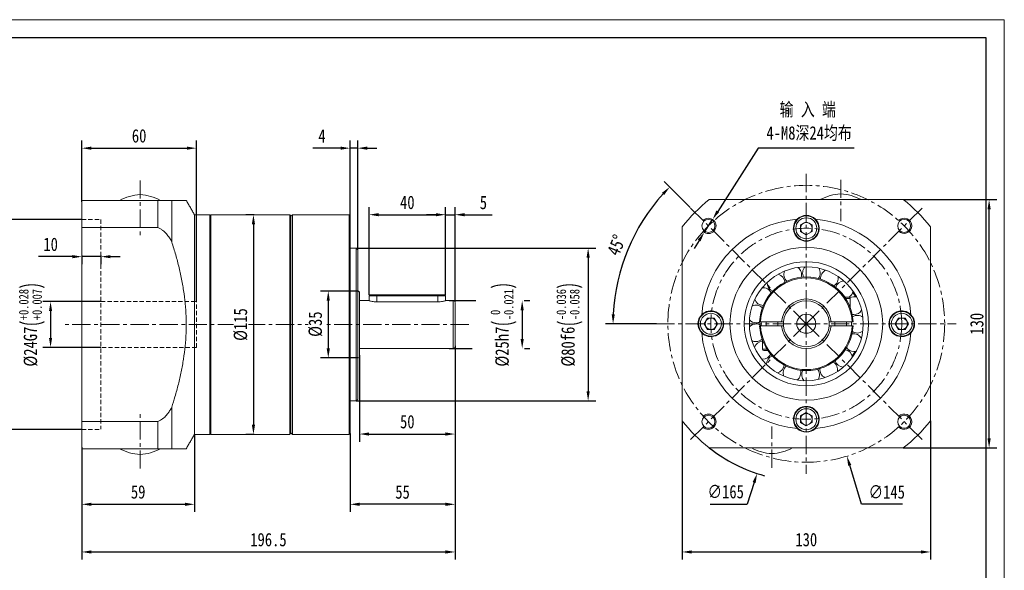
# Model space of a CAD drawing. Header units: millimetres. Extents: x -135 to 656, y -127 to 433.
# Tile 3 of 3: x 140 to 656, y 145 to 433. Entities that reach past the tile are written whole.
import ezdxf

# ---------------------------------------------------------------- set-up
doc = ezdxf.new("R2010")
doc.units = ezdxf.units.MM
doc.header["$LTSCALE"] = 1.5
doc.header["$PDSIZE"] = -1
doc.linetypes.add('CENTER', pattern=[10.16, 6.35, -1.27, 1.27, -1.27])
doc.linetypes.add('DASHED', pattern=[0.75, 0.5, -0.25])
doc.layers.get('0').update_dxf_attribs({"lineweight": 18})
doc.layers.get('Defpoints').update_dxf_attribs({"lineweight": 18})
for name, color, linetype, lineweight in [('1轮廓实线层', 7, 'Continuous', 18), ('3中心线层', 1, 'CENTER', 18), ('4虚线层', 6, 'DASHED', 18), ('7标注层', 4, 'Continuous', 18), ('图框_外框线', 7, 'Continuous', 18)]:
    doc.layers.add(name, color=color, linetype=linetype, lineweight=lineweight)
doc.styles.add('PC_TEXTSTYLE', font='txt', dxfattribs={"width": 0.8})
doc.styles.add('TH_GBDIM', font='txt', dxfattribs={"width": 0.8})
doc.dimstyles.new('TH_GBDIM', dxfattribs={"dimscale": 2, "dimtxt": 3.5, "dimasz": 2.5, "dimexe": 2, "dimexo": 0, "dimgap": 1.5, "dimtad": 1, "dimdec": 1, "dimdsep": 46, "dimtxsty": 'TH_GBDIM', "dimcen": 2.5, "dimdle": 5, "dimclrd": 4, "dimclre": 4, "dimclrt": 3, "dimadec": 0, "dimazin": 2, "dimtfac": 0.714286, "dimtdec": 1, "dimtmove": 0, "dimatfit": 3, "dimfxl": 1, "dimtolj": 1, "dimarcsym": 0})

# ---------------------------------------------------------------- blocks, each defined once
blk = doc.blocks.new('*D6')
at = {"layer": '7标注层', "color": 4, "lineweight": -2}
for p, q in [((173.04, 208.65), (173.04, 150.17)), ((368.54, 208.65), (368.54, 150.17)), ((178.04, 154.17), (363.54, 154.17))]:
    blk.add_line(p, q, dxfattribs=at)
at = {"layer": '7标注层', "color": 4}
for points in [[(178.04, 155.01), (178.04, 153.34), (173.04, 154.17)], [(363.54, 153.34), (363.54, 155.01), (368.54, 154.17)]]:
    blk.add_solid(points, dxfattribs=at)
at = {"layer": 'Defpoints', "color": 0}
for p in [(173.04, 208.65), (368.54, 208.65), (368.54, 154.17)]:
    blk.add_point(p, dxfattribs=at)
at = {"layer": '7标注层', "color": 3, "insert": (270.79, 160.6), "char_height": 7, "attachment_point": 5, "style": 'TH_GBDIM'}
blk.add_mtext('\\A1;{196.5}{}{}{}', dxfattribs=at)
blk = doc.blocks.new('*D7')
at = {"layer": '7标注层', "color": 4, "lineweight": -2}
for p, q in [((232.04, 215.76), (232.04, 175.13)), ((173.04, 209.06), (173.04, 175.13)), ((178.04, 179.13), (227.04, 179.13))]:
    blk.add_line(p, q, dxfattribs=at)
at = {"layer": '7标注层', "color": 4}
for points in [[(178.04, 179.97), (178.04, 178.3), (173.04, 179.13)], [(227.04, 178.3), (227.04, 179.97), (232.04, 179.13)]]:
    blk.add_solid(points, dxfattribs=at)
at = {"layer": 'Defpoints', "color": 0}
for p in [(232.04, 215.76), (173.04, 209.06), (232.04, 179.13)]:
    blk.add_point(p, dxfattribs=at)
at = {"layer": '7标注层', "color": 3, "insert": (202.54, 185.56), "char_height": 7, "attachment_point": 5, "style": 'TH_GBDIM'}
blk.add_mtext('\\A1;{59}{}{}', dxfattribs=at)
blk = doc.blocks.new('*D8')
at = {"layer": '7标注层', "color": 4, "lineweight": -2}
for p, q in [((173.04, 337.46), (173.04, 369.6)), ((233.04, 285.26), (233.04, 369.6)), ((178.04, 365.6), (228.04, 365.6))]:
    blk.add_line(p, q, dxfattribs=at)
at = {"layer": '7标注层', "color": 4}
for points in [[(178.04, 366.44), (178.04, 364.77), (173.04, 365.6)], [(228.04, 364.77), (228.04, 366.44), (233.04, 365.6)]]:
    blk.add_solid(points, dxfattribs=at)
at = {"layer": 'Defpoints', "color": 0}
for p in [(233.04, 365.6), (173.04, 337.46), (233.04, 285.26)]:
    blk.add_point(p, dxfattribs=at)
at = {"layer": '7标注层', "color": 3, "insert": (203.04, 372.02), "char_height": 7, "attachment_point": 5, "style": 'TH_GBDIM'}
blk.add_mtext('\\A1;{60}{}{}{}', dxfattribs=at)
blk = doc.blocks.new('*D9')
at = {"layer": '7标注层', "color": 4, "lineweight": -2}
for p, q in [((168.04, 308.8), (150.35, 308.8)), ((173.04, 309.45), (173.04, 304.8)), ((183.04, 308.8), (173.04, 308.8)), ((183.04, 309.45), (183.04, 304.8)), ((188.04, 308.8), (193.04, 308.8))]:
    blk.add_line(p, q, dxfattribs=at)
at = {"layer": '7标注层', "color": 4}
for points in [[(168.04, 307.96), (168.04, 309.63), (173.04, 308.8)], [(188.04, 309.63), (188.04, 307.96), (183.04, 308.8)]]:
    blk.add_solid(points, dxfattribs=at)
at = {"layer": 'Defpoints', "color": 0}
for p in [(173.04, 309.45), (173.04, 308.8), (183.04, 309.45)]:
    blk.add_point(p, dxfattribs=at)
at = {"layer": '7标注层', "color": 3, "insert": (156.69, 315.22), "char_height": 7, "attachment_point": 5, "style": 'TH_GBDIM'}
blk.add_mtext('\\A1;{10}{}{}', dxfattribs=at)
blk = doc.blocks.new('*D10')
at = {"layer": '7标注层', "color": 4, "lineweight": -2}
for p, q in [((173.04, 328.26), (115.35, 328.26)), ((119.35, 323.26), (119.35, 223.26)), ((173.04, 218.26), (115.35, 218.26))]:
    blk.add_line(p, q, dxfattribs=at)
at = {"layer": '7标注层', "color": 4}
for points in [[(120.19, 323.26), (118.52, 323.26), (119.35, 328.26)], [(118.52, 223.26), (120.19, 223.26), (119.35, 218.26)]]:
    blk.add_solid(points, dxfattribs=at)
at = {"layer": 'Defpoints', "color": 0}
for p in [(173.04, 328.26), (119.35, 218.26), (173.04, 218.26)]:
    blk.add_point(p, dxfattribs=at)
at = {"layer": '7标注层', "color": 3, "insert": (109.62, 273.26), "char_height": 7, "attachment_point": 5, "rotation": 90, "style": 'TH_GBDIM'}
blk.add_mtext('\\A1;{%%c110}{}{F6\\H0.7143x;{\\H2x;\\W0.5;(}\\S+0.058^ +0.036;{\\H2x;\\W0.5;)}}', dxfattribs=at)
blk = doc.blocks.new('*D11')
at = {"layer": '7标注层', "color": 4, "lineweight": -2}
for p, q in [((318.54, 257.15), (318.54, 211.92)), ((368.54, 256.08), (368.54, 211.92)), ((323.54, 215.92), (363.54, 215.92))]:
    blk.add_line(p, q, dxfattribs=at)
at = {"layer": '7标注层', "color": 4}
for points in [[(323.54, 216.76), (323.54, 215.09), (318.54, 215.92)], [(363.54, 215.09), (363.54, 216.76), (368.54, 215.92)]]:
    blk.add_solid(points, dxfattribs=at)
at = {"layer": 'Defpoints', "color": 0}
for p in [(318.54, 257.15), (368.54, 256.08), (368.54, 215.92)]:
    blk.add_point(p, dxfattribs=at)
at = {"layer": '7标注层', "color": 3, "insert": (343.54, 222.34), "char_height": 7, "attachment_point": 5, "style": 'TH_GBDIM'}
blk.add_mtext('\\A1;50', dxfattribs=at)
blk = doc.blocks.new('*D12')
at = {"layer": '7标注层', "color": 4, "lineweight": -2}
for p, q in [((368.54, 262.15), (368.54, 175.13)), ((313.54, 216.26), (313.54, 175.13)), ((363.54, 179.13), (318.54, 179.13))]:
    blk.add_line(p, q, dxfattribs=at)
at = {"layer": '7标注层', "color": 4}
for points in [[(318.54, 179.97), (318.54, 178.3), (313.54, 179.13)], [(363.54, 178.3), (363.54, 179.97), (368.54, 179.13)]]:
    blk.add_solid(points, dxfattribs=at)
at = {"layer": 'Defpoints', "color": 0}
for p in [(368.54, 262.15), (313.54, 216.26), (313.54, 179.13)]:
    blk.add_point(p, dxfattribs=at)
at = {"layer": '7标注层', "color": 3, "insert": (341.04, 185.52), "char_height": 7, "attachment_point": 5, "style": 'TH_GBDIM'}
blk.add_mtext('\\A1;55', dxfattribs=at)
blk = doc.blocks.new('*D13')
at = {"layer": '7标注层', "color": 4, "lineweight": -2}
for p, q in [((313.54, 330.26), (313.54, 369.6)), ((317.54, 312.46), (317.54, 369.6)), ((308.54, 365.6), (294.1, 365.6)), ((317.54, 365.6), (313.54, 365.6)), ((322.54, 365.6), (327.54, 365.6))]:
    blk.add_line(p, q, dxfattribs=at)
at = {"layer": '7标注层', "color": 4}
for points in [[(308.54, 364.77), (308.54, 366.44), (313.54, 365.6)], [(322.54, 366.44), (322.54, 364.77), (317.54, 365.6)]]:
    blk.add_solid(points, dxfattribs=at)
at = {"layer": 'Defpoints', "color": 0}
for p in [(313.54, 365.6), (313.54, 330.26), (317.54, 312.46)]:
    blk.add_point(p, dxfattribs=at)
at = {"layer": '7标注层', "color": 3, "insert": (298.82, 371.98), "char_height": 7, "attachment_point": 5, "style": 'TH_GBDIM'}
blk.add_mtext('\\A1;4', dxfattribs=at)
blk = doc.blocks.new('*D14')
at = {"layer": '7标注层', "color": 4, "lineweight": -2}
for p, q in [((323.54, 288.75), (323.54, 334.76)), ((328.54, 330.76), (358.54, 330.76)), ((363.54, 288.75), (363.54, 334.76))]:
    blk.add_line(p, q, dxfattribs=at)
at = {"layer": '7标注层', "color": 4}
for points in [[(328.54, 331.59), (328.54, 329.93), (323.54, 330.76)], [(358.54, 329.93), (358.54, 331.59), (363.54, 330.76)]]:
    blk.add_solid(points, dxfattribs=at)
at = {"layer": 'Defpoints', "color": 0}
for p in [(363.54, 330.76), (323.54, 288.75), (363.54, 288.75)]:
    blk.add_point(p, dxfattribs=at)
at = {"layer": '7标注层', "color": 3, "insert": (343.54, 337.18), "char_height": 7, "attachment_point": 5, "style": 'TH_GBDIM'}
blk.add_mtext('\\A1;40', dxfattribs=at)
blk = doc.blocks.new('*D15')
at = {"layer": '7标注层', "color": 4, "lineweight": -2}
for p, q in [((358.54, 330.76), (353.54, 330.76)), ((363.54, 288.75), (363.54, 334.76)), ((363.54, 330.76), (368.54, 330.76)), ((368.54, 285.15), (368.54, 334.76)), ((373.54, 330.76), (387.92, 330.76))]:
    blk.add_line(p, q, dxfattribs=at)
at = {"layer": '7标注层', "color": 4}
for points in [[(358.54, 329.93), (358.54, 331.59), (363.54, 330.76)], [(373.54, 331.59), (373.54, 329.93), (368.54, 330.76)]]:
    blk.add_solid(points, dxfattribs=at)
at = {"layer": 'Defpoints', "color": 0}
for p in [(368.54, 330.76), (363.54, 288.75), (368.54, 285.15)]:
    blk.add_point(p, dxfattribs=at)
at = {"layer": '7标注层', "color": 3, "insert": (383.41, 337.14), "char_height": 7, "attachment_point": 5, "style": 'TH_GBDIM'}
blk.add_mtext('\\A1;5', dxfattribs=at)
blk = doc.blocks.new('*D16')
at = {"layer": '7标注层', "color": 4, "lineweight": -2}
for p, q in [((527.34, 365.6), (506.15, 332.5)), ((577.7, 365.6), (527.34, 365.6)), ((499.14, 321.55), (503.46, 328.29)), ((496.45, 317.34), (493.75, 313.13))]:
    blk.add_line(p, q, dxfattribs=at)
at = {"layer": '7标注层', "color": 4}
for points in [[(505.45, 332.95), (506.85, 332.05), (503.46, 328.29)], [(497.15, 316.89), (495.75, 317.79), (499.14, 321.55)]]:
    blk.add_solid(points, dxfattribs=at)
at = {"layer": 'Defpoints', "color": 0}
for p in [(503.46, 328.29), (499.14, 321.55)]:
    blk.add_point(p, dxfattribs=at)
at = {"layer": '7标注层', "color": 3, "insert": (554.02, 373.22), "char_height": 7, "attachment_point": 5, "style": 'TH_GBDIM'}
blk.add_mtext('\\A1;{4-M8深24均布}{}{}', dxfattribs=at)
blk = doc.blocks.new('*D17')
at = {"layer": '7标注层', "color": 4, "lineweight": -2}
for p, q in [((603.37, 338.65), (652.33, 338.65)), ((648.33, 213.65), (648.33, 333.65)), ((603.37, 208.65), (652.33, 208.65))]:
    blk.add_line(p, q, dxfattribs=at)
at = {"layer": '7标注层', "color": 4}
for points in [[(649.17, 333.65), (647.5, 333.65), (648.33, 338.65)], [(647.5, 213.65), (649.17, 213.65), (648.33, 208.65)]]:
    blk.add_solid(points, dxfattribs=at)
at = {"layer": 'Defpoints', "color": 0}
for p in [(603.37, 338.65), (648.33, 338.65), (603.37, 208.65)]:
    blk.add_point(p, dxfattribs=at)
at = {"layer": '7标注层', "color": 3, "insert": (641.91, 273.65), "char_height": 7, "attachment_point": 5, "rotation": 90, "style": 'TH_GBDIM'}
blk.add_mtext('\\A1;130', dxfattribs=at)
blk = doc.blocks.new('*D18')
at = {"layer": '7标注层', "color": 4, "lineweight": -2}
for p, q in [((552.56, 268.65), (552.56, 278.65)), ((547.56, 273.65), (557.56, 273.65)), ((525.23, 190.53), (521.52, 179.28)), ((502.13, 179.28), (521.52, 179.28))]:
    blk.add_line(p, q, dxfattribs=at)
blk.add_arc((552.56, 273.65), 82.5, 231.9877, 254.5719, dxfattribs=at)
at = {"layer": '7标注层', "color": 4}
blk.add_solid([(526.02, 190.27), (524.43, 190.79), (526.79, 195.28)], dxfattribs=at)
at = {"layer": 'Defpoints', "color": 0}
for p in [(578.34, 352.02), (526.79, 195.28)]:
    blk.add_point(p, dxfattribs=at)
at = {"layer": '7标注层', "color": 3, "insert": (510.33, 185.7), "char_height": 7, "attachment_point": 5, "style": 'TH_GBDIM'}
blk.add_mtext('\\A1;{∅165}{}{}', dxfattribs=at)
blk = doc.blocks.new('*D19')
at = {"layer": '7标注层', "color": 4, "lineweight": -2}
for p, q in [((487.56, 222.85), (487.56, 150.17)), ((617.56, 222.85), (617.56, 150.17)), ((492.56, 154.17), (612.56, 154.17))]:
    blk.add_line(p, q, dxfattribs=at)
at = {"layer": '7标注层', "color": 4}
for points in [[(492.56, 155.01), (492.56, 153.34), (487.56, 154.17)], [(612.56, 153.34), (612.56, 155.01), (617.56, 154.17)]]:
    blk.add_solid(points, dxfattribs=at)
at = {"layer": 'Defpoints', "color": 0}
for p in [(487.56, 222.85), (617.56, 222.85), (617.56, 154.17)]:
    blk.add_point(p, dxfattribs=at)
at = {"layer": '7标注层', "color": 3, "insert": (552.56, 160.6), "char_height": 7, "attachment_point": 5, "style": 'TH_GBDIM'}
blk.add_mtext('\\A1;130', dxfattribs=at)
blk = doc.blocks.new('*D22')
at = {"layer": '7标注层', "color": 4, "lineweight": -2}
for p, q in [((316.74, 313.26), (442.26, 313.26)), ((438.26, 308.26), (438.26, 238.26)), ((316.74, 233.26), (442.26, 233.26))]:
    blk.add_line(p, q, dxfattribs=at)
at = {"layer": '7标注层', "color": 4}
for points in [[(439.09, 308.26), (437.43, 308.26), (438.26, 313.26)], [(437.43, 238.26), (439.09, 238.26), (438.26, 233.26)]]:
    blk.add_solid(points, dxfattribs=at)
at = {"layer": 'Defpoints', "color": 0}
for p in [(316.74, 313.26), (316.74, 233.26), (438.26, 233.26)]:
    blk.add_point(p, dxfattribs=at)
at = {"layer": '7标注层', "color": 3, "insert": (428.53, 273.26), "char_height": 7, "attachment_point": 5, "rotation": 90, "style": 'TH_GBDIM'}
blk.add_mtext('\\A1;{%%c80}{}{f6\\H0.7143x;{\\H2x;\\W0.5;(}\\S-0.036^ -0.058;{\\H2x;\\W0.5;)}}', dxfattribs=at)
blk = doc.blocks.new('*D23')
at = {"layer": '7标注层', "color": 4, "lineweight": -2}
for p, q in [((552.56, 268.65), (552.56, 278.65)), ((547.56, 273.65), (557.56, 273.65)), ((581.55, 179.13), (575.29, 199.56)), ((602.88, 179.13), (581.55, 179.13))]:
    blk.add_line(p, q, dxfattribs=at)
at = {"layer": '7标注层', "color": 4}
blk.add_solid([(576.09, 199.8), (574.49, 199.32), (573.82, 204.34)], dxfattribs=at)
at = {"layer": 'Defpoints', "color": 0}
for p in [(531.31, 342.97), (573.82, 204.34)]:
    blk.add_point(p, dxfattribs=at)
at = {"layer": '7标注层', "color": 3, "insert": (594.69, 185.54), "char_height": 7, "attachment_point": 5, "style": 'TH_GBDIM'}
blk.add_mtext('\\A1;{∅145}{}{}', dxfattribs=at)
blk = doc.blocks.new('*D24')
at = {"color": 4, "lineweight": -2}
for p, q in [((491.76, 334.46), (478.14, 348.08)), ((474.06, 273.65), (447.31, 273.65))]:
    blk.add_line(p, q, dxfattribs=at)
blk.add_arc((552.56, 273.65), 101.26, 137.8295, 177.1705, dxfattribs=at)
at = {"color": 4}
for points in [[(478.12, 341.06), (476.91, 342.21), (480.96, 345.25)], [(450.6, 278.67), (452.26, 278.63), (451.31, 273.65)]]:
    blk.add_solid(points, dxfattribs=at)
at = {"layer": 'Defpoints', "color": 0}
for p in [(491.76, 334.46), (464.87, 324.28), (474.06, 273.65), (552.56, 273.65), (631.06, 273.65)]:
    blk.add_point(p, dxfattribs=at)
at = {"color": 3, "insert": (453.12, 314.85), "char_height": 7, "attachment_point": 5, "rotation": 67.5, "style": 'TH_GBDIM'}
blk.add_mtext('\\A1;45%%d', dxfattribs=at)
blk = doc.blocks.new('*D26')
at = {"layer": '7标注层', "color": 4, "lineweight": -2}
for p, q in [((317.54, 290.76), (298.13, 290.76)), ((302.13, 285.76), (302.13, 260.76)), ((317.54, 255.76), (298.13, 255.76))]:
    blk.add_line(p, q, dxfattribs=at)
at = {"layer": '7标注层', "color": 4}
for points in [[(302.96, 285.76), (301.29, 285.76), (302.13, 290.76)], [(301.29, 260.76), (302.96, 260.76), (302.13, 255.76)]]:
    blk.add_solid(points, dxfattribs=at)
at = {"layer": 'Defpoints', "color": 0}
for p in [(317.54, 290.76), (302.13, 255.76), (317.54, 255.76)]:
    blk.add_point(p, dxfattribs=at)
at = {"layer": '7标注层', "color": 3, "insert": (295.45, 273.46), "char_height": 7, "attachment_point": 5, "rotation": 90, "style": 'TH_GBDIM'}
blk.add_mtext('\\A1;{%%c35}{}{}', dxfattribs=at)
blk = doc.blocks.new('*D27')
at = {"layer": '7标注层', "color": 4, "lineweight": -2}
for p, q in [((263.24, 330.76), (258.93, 330.76)), ((262.93, 325.76), (262.93, 220.76)), ((263.24, 215.76), (258.93, 215.76))]:
    blk.add_line(p, q, dxfattribs=at)
at = {"layer": '7标注层', "color": 4}
for points in [[(263.76, 325.76), (262.09, 325.76), (262.93, 330.76)], [(262.09, 220.76), (263.76, 220.76), (262.93, 215.76)]]:
    blk.add_solid(points, dxfattribs=at)
at = {"layer": 'Defpoints', "color": 0}
for p in [(263.24, 330.76), (262.93, 215.76), (263.24, 215.76)]:
    blk.add_point(p, dxfattribs=at)
at = {"layer": '7标注层', "color": 3, "insert": (256.25, 273.26), "char_height": 7, "attachment_point": 5, "rotation": 90, "style": 'TH_GBDIM'}
blk.add_mtext('\\A1;{%%c115}{}{}', dxfattribs=at)
blk = doc.blocks.new('*D28')
at = {"layer": '7标注层', "color": 4, "lineweight": -2}
for p, q in [((183.04, 285.26), (152.64, 285.26)), ((156.64, 280.26), (156.64, 266.26)), ((183.04, 261.26), (152.64, 261.26))]:
    blk.add_line(p, q, dxfattribs=at)
at = {"layer": '7标注层', "color": 4}
for points in [[(157.47, 280.26), (155.81, 280.26), (156.64, 285.26)], [(155.81, 266.26), (157.47, 266.26), (156.64, 261.26)]]:
    blk.add_solid(points, dxfattribs=at)
at = {"layer": 'Defpoints', "color": 0}
for p in [(183.04, 285.26), (156.64, 261.26), (183.04, 261.26)]:
    blk.add_point(p, dxfattribs=at)
at = {"layer": '7标注层', "color": 3, "insert": (146.91, 273.26), "char_height": 7, "attachment_point": 5, "rotation": 90, "style": 'TH_GBDIM'}
blk.add_mtext('\\A1;{%%c24}{}{G7\\H0.7143x;{\\H2x;\\W0.5;(}\\S+0.028^ +0.007;{\\H2x;\\W0.5;)}}', dxfattribs=at)
blk = doc.blocks.new('*D29')
at = {"layer": '7标注层', "color": 4, "lineweight": -2}
for p, q in [((365.54, 285.76), (379.51, 285.76)), ((404.67, 285.76), (407.72, 285.76)), ((403.72, 280.76), (403.72, 265.76)), ((365.54, 260.76), (377.57, 260.76)), ((404.91, 260.76), (407.72, 260.76))]:
    blk.add_line(p, q, dxfattribs=at)
at = {"layer": '7标注层', "color": 4}
for points in [[(404.55, 280.76), (402.88, 280.76), (403.72, 285.76)], [(402.88, 265.76), (404.55, 265.76), (403.72, 260.76)]]:
    blk.add_solid(points, dxfattribs=at)
at = {"layer": 'Defpoints', "color": 0}
for p in [(365.54, 285.76), (365.54, 260.76), (403.72, 260.76)]:
    blk.add_point(p, dxfattribs=at)
at = {"layer": '7标注层', "color": 3, "insert": (393.99, 273.26), "char_height": 7, "attachment_point": 5, "rotation": 90, "style": 'TH_GBDIM'}
blk.add_mtext('\\A1;{%%c25}{}{h7\\H0.7143x;{\\H2x;\\W0.5;(}\\S 0^ -0.021;{\\H2x;\\W0.5;)}}', dxfattribs=at)

msp = doc.modelspace()

# ---------------------------------------------------------------- linework, layer by layer
at = {"color": 7, "linetype": 'Continuous', "lineweight": 15}
for p, q in [((212.881165, 338.259954), (173.040598, 338.259954)), ((173.040598, 338.259954), (173.040598, 324.065961)), ((212.881165, 324.065961), (212.881165, 338.259954)), ((220.176107, 316.466271), (220.176107, 338.259954)), ((603.370005, 338.653049), (501.757998, 338.653049)), ((232.040594, 330.759957), (232.040594, 215.759959)), ((240.040594, 330.759957), (240.040594, 215.759959)), ((240.540595, 330.759957), (240.540595, 215.759959)), ((282.040593, 215.759959), (282.040593, 330.759957)), ((282.540594, 330.259956), (282.540594, 216.259956)), ((283.340595, 330.759957), (283.340595, 215.759959)), ((313.040594, 273.259957), (313.040594, 330.759957)), ((313.540595, 330.259956), (313.540595, 273.259957)), ((549.564002, 325.385104), (552.564002, 327.117155)), ((549.564002, 321.921001), (549.564002, 325.385104)), ((552.564002, 327.117155), (555.564001, 325.385104)), ((555.564001, 325.385104), (555.564001, 321.921001)), ((173.040598, 222.453955), (173.040598, 324.065961)), ((173.040598, 324.065961), (212.881165, 324.065961)), ((487.564003, 324.459056), (487.564003, 222.847051)), ((552.564002, 320.188949), (549.564002, 321.921001)), ((555.564001, 321.921001), (552.564002, 320.188949)), ((617.564002, 222.847051), (617.564002, 324.459056)), ((316.740594, 273.259957), (316.740594, 313.259959)), ((317.540592, 312.459956), (317.540592, 273.259957)), ((318.540594, 289.759957), (318.540594, 273.259957)), ((327.54059, 288.359957), (323.540593, 288.359957)), ((323.940596, 288.759957), (327.54059, 288.759957)), ((327.54059, 288.759957), (359.540595, 288.759957)), ((327.54059, 288.359957), (327.54059, 288.759957)), ((359.540595, 288.359957), (327.54059, 288.359957)), ((327.54059, 288.359957), (327.54059, 285.102676)), ((359.540595, 285.102676), (327.54059, 285.102676)), ((359.540595, 288.759957), (363.140597, 288.759957)), ((359.540595, 288.759957), (359.540595, 288.359957)), ((363.540596, 288.359957), (359.540595, 288.359957)), ((359.540595, 288.359957), (359.540595, 285.102676)), ((367.540597, 273.259957), (367.540597, 285.759957)), ((368.540591, 284.759957), (368.540591, 273.259957)), ((572.66997, 287.653053), (574.814001, 287.653053)), ((575.564002, 286.903052), (573.171949, 286.903052)), ((529.894073, 283.284688), (530.037125, 283.2858)), ((499.099901, 273.653052), (500.831952, 276.653052)), ((500.831952, 270.653052), (499.099901, 273.653052)), ((500.831952, 276.653052), (504.296053, 276.653052)), ((504.296053, 276.653052), (506.028104, 273.653052)), ((506.028104, 273.653052), (504.296053, 270.653052)), ((539.602521, 274.653052), (528.584844, 274.653052)), ((576.543158, 274.653052), (565.525485, 274.653052)), ((599.099898, 273.653052), (600.83195, 276.653052)), ((600.83195, 270.653052), (599.099898, 273.653052)), ((600.83195, 276.653052), (604.296053, 276.653052)), ((604.296053, 276.653052), (606.028104, 273.653052)), ((606.028104, 273.653052), (604.296053, 270.653052)), ((313.040594, 215.759959), (313.040594, 273.259957)), ((313.540595, 273.259957), (313.540595, 216.259956)), ((316.740594, 233.259957), (316.740594, 273.259957)), ((317.540592, 273.259957), (317.540592, 234.059956)), ((318.540594, 273.259957), (318.540594, 256.759958)), ((367.540597, 260.759957), (367.540597, 273.259957)), ((368.540591, 273.259957), (368.540591, 261.759957)), ((504.296053, 270.653052), (500.831952, 270.653052)), ((528.584844, 272.653052), (539.602521, 272.653052)), ((565.525485, 272.653052), (576.543158, 272.653052)), ((604.296053, 270.653052), (600.83195, 270.653052)), ((529.564002, 260.403052), (531.956054, 260.403052)), ((532.458033, 259.653053), (530.314002, 259.653053)), ((529.158056, 255.154688), (529.677543, 255.121399)), ((220.176107, 208.259958), (220.176107, 230.053644)), ((549.564002, 225.385102), (552.564002, 227.117153)), ((552.564002, 227.117153), (555.564001, 225.385102)), ((173.040598, 222.453955), (173.040598, 208.259958)), ((212.881165, 222.453955), (173.040598, 222.453955)), ((212.881165, 208.259958), (212.881165, 222.453955)), ((549.564002, 221.921003), (549.564002, 225.385102)), ((552.564002, 220.188952), (549.564002, 221.921003)), ((555.564001, 221.921003), (552.564002, 220.188952)), ((555.564001, 225.385102), (555.564001, 221.921003)), ((173.040598, 208.259958), (212.881165, 208.259958)), ((501.757998, 208.653054), (603.370005, 208.653054))]:
    msp.add_line(p, q, dxfattribs=at)
at = {"color": 7, "linetype": 'Continuous', "lineweight": 15, "flags": 128}
for points in [[(576.556446, 278.614163), (576.888011, 278.551451), (577.545633, 278.499347)], [(528.916263, 272.706728), (528.899801, 273.311421), (528.918471, 274.653052)], [(576.209532, 274.653052), (576.220153, 272.947603), (576.209532, 272.653052)]]:
    msp.add_lwpolyline(points, dxfattribs=at)
at = {"color": 7, "linetype": 'Continuous', "lineweight": 15}
for centre, radius in [((552.564002, 323.653052), 6.5), ((501.29876, 324.918294), 3.4), ((552.564002, 323.653052), 5.5), ((603.829243, 324.918294), 3.4), ((552.564002, 273.653052), 40), ((552.564002, 273.653052), 32.5), ((552.564002, 273.653052), 29.833333), ((502.564002, 273.653052), 6.5), ((502.564002, 273.653052), 5.5), ((552.564002, 273.653052), 5), ((602.564002, 273.653052), 6.5), ((602.564002, 273.653052), 5.5), ((552.564002, 223.653052), 6.5), ((552.564002, 223.653052), 5.5), ((501.29876, 222.387811), 3.4), ((603.829243, 222.387811), 3.4)]:
    msp.add_circle(centre, radius, dxfattribs=at)
for centre, radius, start, end in [((204.716018, 316.287605), 25, 92.69486663, 118.49075525), ((202.36517, 316.287605), 25, 61.50924475, 87.30513337), ((571.739426, 316.6807), 25, 92.69486663, 118.49075525), ((569.388578, 316.6807), 25, 61.50924475, 87.30513337), ((552.564002, 273.653052), 82.5, 128.01227954, 141.98772046), ((552.564002, 273.653052), 82.5, 38.01227954, 51.98772046), ((552.564002, 323.653052), 6.75, 45.25752059, 134.74247941), ((552.564002, 273.653052), 55, 94.9559811, 175.0440189), ((552.564002, 323.653052), 6.75, 134.74247941, 45.25752059), ((552.564002, 323.653052), 3, 120, 180), ((552.564002, 323.653052), 3, 60, 120), ((552.564002, 323.653052), 3, 0, 60), ((552.564002, 273.653052), 55, 4.9559811, 85.0440189), ((552.564002, 323.653052), 3, 180, 240), ((552.564002, 323.653052), 3, 240, 300), ((552.564002, 323.653052), 3, 300, 0), ((536.608121, 295.123319), 4.625, 3.08131969, 74.83518357), ((545.441541, 299.437409), 4.625, 157.22498555, 228.97884943), ((545.441541, 299.437409), 4.625, 341.9048491, 53.65871298), ((555.236889, 300.269179), 4.625, 136.04851496, 207.80237884), ((555.236889, 300.269179), 4.625, 320.72837851, 32.48224239), ((564.671248, 297.506293), 4.625, 114.87204438, 186.62590825), ((552.564002, 273.653052), 24.5, 2.33925307, 177.66074693), ((552.564002, 273.653052), 24, 2.38801546, 177.61198454), ((536.608121, 295.123319), 4.625, 178.40145614, 250.15532002), ((564.671248, 297.506293), 4.625, 299.55190792, 11.3057718), ((572.470457, 291.521895), 4.625, 93.69557379, 165.44943767), ((317.540594, 289.759957), 1, 0, 90), ((529.929631, 287.909551), 4.625, 24.25779028, 96.01165415), ((572.470457, 291.521895), 4.625, 302.81879304, 350.12930121), ((552.564002, 273.653052), 29.36, 28.54821411, 34.1001903), ((367.540594, 284.759957), 1, 0, 90), ((529.929631, 287.909551), 4.625, 199.57792673, 269.55949632), ((552.564002, 273.653052), 13, 4.41172579, 175.58827421), ((552.564002, 273.653052), 12, 4.78019185, 175.21980815), ((574.814002, 286.903052), 0.75, 0, 90), ((577.581189, 283.124211), 4.625, 72.5191032, 117.00031893), ((502.564002, 273.653052), 6.75, 224.74247941, 135.25752059), ((526.308038, 278.770363), 4.625, 45.43426086, 117.18812474), ((577.581189, 283.124211), 4.625, 269.55949632, 328.95283062), ((602.564002, 273.653052), 6.75, 44.74247941, 315.25752059), ((502.564002, 273.653052), 6.75, 135.25752059, 224.74247941), ((502.564002, 273.653052), 3, 150, 210), ((502.564002, 273.653052), 3, 90, 150), ((502.564002, 273.653052), 3, 30, 90), ((502.564002, 273.653052), 3, 330, 30), ((526.232459, 268.940055), 4.625, 54.52963205, 138.36459533), ((526.308038, 278.770363), 4.625, 220.75439732, 269.55949632), ((526.308038, 278.770363), 4.625, 269.55949632, 295.9672607), ((552.564002, 273.653052), 12, 175.21980815, 184.78019185), ((552.564002, 273.653052), 12, 355.21980815, 4.78019185), ((579.313211, 273.447394), 4.625, 51.34263261, 123.09649649), ((602.564002, 273.653052), 3, 150, 210), ((602.564002, 273.653052), 3, 90, 150), ((602.564002, 273.653052), 3, 30, 90), ((602.564002, 273.653052), 3, 330, 30), ((602.564002, 273.653052), 6.75, 315.25752059, 44.74247941), ((552.564002, 273.653052), 55, 184.9559811, 265.0440189), ((502.564002, 273.653052), 3, 210, 270), ((502.564002, 273.653052), 3, 270, 330), ((552.564002, 273.653052), 24.5, 182.33925307, 357.66074693), ((552.564002, 273.653052), 24, 182.38801546, 357.61198454), ((552.564002, 273.653052), 13, 184.41172579, 355.58827421), ((552.564002, 273.653052), 12, 184.78019185, 355.21980815), ((552.564002, 273.653052), 55, 274.9559811, 355.0440189), ((577.432604, 263.798353), 4.625, 30.16616202, 101.9200259), ((579.313211, 273.447394), 4.625, 236.02249616, 269.55949632), ((579.313211, 273.447394), 4.625, 269.55949632, 307.77636004), ((602.564002, 273.653052), 3, 210, 270), ((602.564002, 273.653052), 3, 270, 330), ((526.232459, 268.940055), 4.625, 241.93086791, 269.55949632), ((529.7131, 259.746263), 4.625, 91.84739475, 159.54106592), ((526.232459, 268.940055), 4.625, 269.55949632, 313.68473178), ((367.540594, 261.759957), 1, 270, 0), ((530.314002, 260.403052), 0.75, 180, 270), ((572.193355, 255.480243), 4.625, 8.98969144, 80.74355531), ((577.432604, 263.798353), 4.625, 214.84602557, 269.55949632), ((552.564002, 273.653052), 29.36, 325.01880235, 330.57077853), ((577.432604, 263.798353), 4.625, 269.55949632, 286.59988945), ((317.540594, 256.759957), 1, 270, 0), ((529.7131, 259.746263), 4.625, 269.55949632, 334.86120237), ((536.279883, 252.430659), 4.625, 108.96367263, 180.71753651), ((564.303053, 249.616472), 4.625, 347.81322085, 59.56708472), ((572.193355, 255.480243), 4.625, 193.66955498, 265.42341886), ((536.279883, 252.430659), 4.625, 284.28380908, 356.03767296), ((545.045926, 247.981258), 4.625, 130.14014322, 201.89400709), ((545.045926, 247.981258), 4.625, 305.46027967, 17.21414355), ((554.827326, 246.998975), 4.625, 151.31661381, 223.07047768), ((554.827326, 246.998975), 4.625, 326.63675026, 38.39061414), ((564.303053, 249.616472), 4.625, 172.49308439, 244.24694827), ((552.564002, 223.653052), 6.75, 314.74247941, 225.25752059), ((552.564002, 273.653052), 82.5, 218.01227954, 231.98772046), ((552.564002, 223.653052), 3, 120, 180), ((552.564002, 223.653052), 3, 180, 240), ((552.564002, 223.653052), 3, 60, 120), ((552.564002, 223.653052), 3, 0, 60), ((552.564002, 223.653052), 3, 300, 0), ((552.564002, 273.653052), 82.5, 308.01227954, 321.98772046), ((552.564002, 223.653052), 6.75, 225.25752059, 314.74247941), ((552.564002, 223.653052), 3, 240, 300), ((204.716018, 230.232309), 25, 241.50924475, 267.30513337), ((202.36517, 230.232309), 25, 272.69486663, 298.49075525), ((535.739426, 230.625405), 25, 241.50924475, 267.30513337), ((533.388578, 230.625405), 25, 272.69486663, 298.49075525)]:
    msp.add_arc(centre, radius, start, end, dxfattribs=at)
at = {"color": 4}
for centre, start, end in [((501.29876, 324.918294), 226.58077377, 135), ((603.829243, 324.918294), 222.7425974, 136.58077377), ((501.29876, 222.387811), 225, 133.41922623), ((603.829243, 222.387811), 223.41922623, 135)]:
    msp.add_arc(centre, 4, start, end, dxfattribs=at)
at = {"color": 7, "linetype": 'Continuous', "lineweight": 15}
for points, knots in [([(220.176107, 338.259954), (219.886352, 338.259954), (219.304603, 338.259954), (218.094961, 338.259954), (216.459033, 338.259954), (214.606707, 338.259954), (213.319399, 338.259954), (212.881165, 338.259954)], [0, 0, 0, 0, 0.17326973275, 0.34787787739, 0.60158652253, 0.86436943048, 1, 1, 1, 1]), ([(220.176107, 338.259954), (220.853346, 338.259954), (222.207994, 338.259954), (223.949839, 338.259954), (225.435458, 338.259954), (226.598405, 338.259954), (227.363326, 338.259954), (227.72383, 338.259954), (227.675405, 338.259954), (227.662737, 338.259954)], [0, 0, 0, 0, 0.155801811, 0.3116430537, 0.4674028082, 0.6261728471, 0.7850486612, 0.9437720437, 1, 1, 1, 1]), ([(212.881165, 324.065961), (213.338501, 323.846138), (214.261461, 323.40251), (215.788817, 322.318603), (217.400846, 320.772435), (218.958681, 318.727336), (219.772948, 317.21504), (220.176107, 316.466271)], [0, 0, 0, 0, 0.1414896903, 0.2855438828, 0.5208487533, 0.7627625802, 1, 1, 1, 1]), ([(220.176107, 230.053644), (220.738974, 231.860413), (221.96922, 235.809425), (223.632702, 241.971123), (225.139269, 248.533233), (226.350961, 255.207264), (227.212906, 261.986814), (227.68958, 268.854205), (227.755318, 275.726883), (227.39015, 282.578864), (226.631876, 289.387268), (225.501409, 296.19742), (224.019729, 302.992371), (222.249827, 309.773246), (220.867286, 314.235459), (220.176107, 316.466271)], [0, 0, 0, 0, 0.064460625, 0.1408900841, 0.2173441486, 0.2937511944, 0.3718581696, 0.4500248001, 0.5281167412, 0.6058331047, 0.6836210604, 0.7613586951, 0.8408834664, 0.9204522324, 1, 1, 1, 1]), ([(327.54059, 285.102676), (327.104026, 285.117183), (326.231454, 285.146179), (325.057898, 285.347576), (324.14949, 285.570757), (323.603293, 285.739661), (323.590444, 285.74404), (323.585152, 285.745843)], [0, 0, 0, 0, 0.2072573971, 0.4142502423, 0.6280306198, 0.8468023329, 1, 1, 1, 1]), ([(363.496034, 285.745843), (363.509243, 285.750022), (363.568558, 285.768789), (363.243956, 285.664866), (362.550378, 285.469285), (361.482927, 285.241846), (360.409886, 285.11646), (359.746194, 285.105936), (359.540595, 285.102676)], [0, 0, 0, 0, 0.0583952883, 0.2622301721, 0.4687054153, 0.6841765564, 0.9021644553, 1, 1, 1, 1]), ([(540.605741, 274.653052), (540.343739, 274.653052), (540.009305, 274.653052), (539.674938, 274.653052), (539.602521, 274.653052)], [0, 0, 0, 0, 0.7834200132, 1, 1, 1, 1]), ([(564.522264, 272.653052), (564.784266, 272.653052), (565.1187, 272.653052), (565.453068, 272.653052), (565.525485, 272.653052)], [0, 0, 0, 0, 0.7834197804, 1, 1, 1, 1]), ([(220.176107, 230.053644), (219.886352, 229.504774), (219.304605, 228.402795), (218.094959, 226.61498), (216.459032, 224.749198), (214.606709, 223.283054), (213.319399, 222.66452), (212.881165, 222.453955)], [0, 0, 0, 0, 0.1732700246, 0.3478778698, 0.6015864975, 0.8643695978, 1, 1, 1, 1]), ([(212.881165, 208.259958), (213.338501, 208.259958), (214.261461, 208.259958), (215.788817, 208.259958), (217.400846, 208.259958), (218.958681, 208.259958), (219.772948, 208.259958), (220.176107, 208.259958)], [0, 0, 0, 0, 0.1414896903, 0.2855438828, 0.5208487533, 0.7627625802, 1, 1, 1, 1]), ([(227.660901, 208.259958), (227.674309, 208.259958), (227.724781, 208.259958), (227.37267, 208.259958), (226.636554, 208.259958), (225.500124, 208.259958), (224.020075, 208.259958), (222.24974, 208.259958), (220.867257, 208.259958), (220.176107, 208.259958)], [0, 0, 0, 0, 0.05622691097, 0.21166073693, 0.36723773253, 0.52271406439, 0.68176471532, 0.8409033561, 1, 1, 1, 1])]:
    msp.add_open_spline(points, degree=3, knots=knots, dxfattribs=at)
for points in [[(232.040594, 330.759957), (227.710466, 338.259954)], [(240.040594, 330.759957), (232.040594, 330.759957)], [(240.540595, 330.759957), (240.040594, 330.259956)], [(282.040593, 330.759957), (240.540595, 330.759957)], [(282.540594, 330.259956), (282.040593, 330.759957)], [(283.340595, 330.759957), (282.540594, 329.959958)], [(313.040594, 330.759957), (283.340595, 330.759957)], [(313.540595, 330.259956), (313.040594, 330.759957)], [(316.740594, 313.259959), (313.540595, 313.259959)], [(317.540592, 312.459956), (316.740594, 313.259959)], [(323.540593, 285.759957), (318.540594, 285.759957)], [(323.940596, 288.759957), (323.540593, 288.359957)], [(323.540593, 288.359957), (323.540593, 285.759957)], [(363.540596, 288.359957), (363.140597, 288.759957)], [(363.540596, 285.759957), (363.540596, 288.359957)], [(367.540597, 285.759957), (363.540596, 285.759957)], [(575.564002, 282.094024), (575.564002, 286.903052)], [(528.584844, 274.653052), (528.084418, 274.653052)], [(531.564002, 274.653052), (531.564002, 272.653052)], [(537.564002, 272.653052), (537.564002, 274.653052)], [(565.525485, 274.653052), (564.522264, 274.653052)], [(567.564001, 274.653052), (567.564001, 272.653052)], [(573.564002, 272.653052), (573.564002, 274.653052)], [(577.043583, 274.653052), (576.543158, 274.653052)], [(528.084418, 272.653052), (528.584844, 272.653052)], [(539.602521, 272.653052), (540.605741, 272.653052)], [(576.543158, 272.653052), (577.043583, 272.653052)], [(529.564002, 265.212081), (529.564002, 260.403052)], [(318.540594, 260.759957), (367.540597, 260.759957)], [(313.540595, 233.259957), (316.740594, 233.259957)], [(316.740594, 233.259957), (317.540592, 234.059956)], [(227.710466, 208.259958), (232.040594, 215.759959)], [(232.040594, 215.759959), (240.040594, 215.759959)], [(240.040594, 216.259956), (240.540595, 215.759959)], [(240.540595, 215.759959), (282.040593, 215.759959)], [(282.040593, 215.759959), (282.540594, 216.259956)], [(282.540594, 216.559957), (283.340595, 215.759959)], [(283.340595, 215.759959), (313.040594, 215.759959)], [(313.040594, 215.759959), (313.540595, 216.259956)]]:
    msp.add_open_spline(points, degree=1, dxfattribs=at)
at = {"layer": '3中心线层'}
for p, q in [((552.564002, 352.153052), (552.564002, 195.153052)), ((203.540594, 348.696544), (203.540594, 319.174565)), ((570.564002, 349.08964), (570.564002, 327.37295)), ((552.564002, 273.653052), (491.758198, 334.458856)), ((552.564002, 273.653052), (613.369806, 334.458856)), ((474.064002, 273.653052), (631.064002, 273.653052)), ((552.564002, 273.653052), (491.758198, 212.847249)), ((552.564002, 273.653052), (613.369806, 212.847249)), ((375.684856, 273.259957), (163.84204, 273.259957)), ((203.540594, 197.82337), (203.540594, 227.561871)), ((534.564002, 198.216465), (534.564002, 219.933155))]:
    msp.add_line(p, q, dxfattribs=at)
for radius in [72.5, 50]:
    msp.add_circle((552.564002, 273.653052), radius, dxfattribs=at)
at = {"layer": '4虚线层', "lineweight": 15, "ltscale": 3}
for p, q in [((173.040598, 328.259957), (183.040595, 328.259957)), ((183.040595, 328.259957), (183.040595, 218.506637)), ((183.040595, 285.259957), (233.040594, 285.259957)), ((233.040594, 261.259957), (233.040594, 285.259957)), ((233.040594, 261.259957), (183.040595, 261.259957)), ((173.040598, 218.259957), (183.040595, 218.259957))]:
    msp.add_line(p, q, dxfattribs=at)
at = {"layer": '图框_外框线', "color": 3}
msp.add_lwpolyline([(-135.465562, -127.010563), (656.288476, -127.010563), (656.288476, 432.872649), (-135.465562, 432.872649)], close=True, dxfattribs=at)
at = {"layer": '图框_外框线', "color": 3, "lineweight": 25}
msp.add_lwpolyline([(-88.337346, -117.58492), (646.862832, -117.58492), (646.862832, 423.447006), (-88.337346, 423.447006)], close=True, dxfattribs=at)

# ---------------------------------------------------------------- texts
at = {"color": 3, "insert": (538.585297, 389.390943), "char_height": 7, "width": 62.00143199, "attachment_point": 1, "style": 'PC_TEXTSTYLE'}
msp.add_mtext('输 入 端', dxfattribs=at)

# ---------------------------------------------------------------- dimensions: what is measured, and where the dimension line sits
dim = msp.add_angular_dim_2l(base=(464.8723, 324.28188), line1=((474.064002, 273.653052), (631.064002, 273.653052)), line2=((552.564002, 273.653052), (491.758198, 334.458856)), dimstyle='TH_GBDIM')
dim.commit()
dim.dimension.update_dxf_attribs({"geometry": '*D24', "text_midpoint": (453.117297, 314.845226)})
at = {"layer": '7标注层'}
for base, p1, p2, text, override, picture, middle in [((233.040594, 365.601809), (173.040598, 337.459957), (233.040594, 285.259957), '{<>}{}{}{}', {"dimexo": 0, "dimgap": 1.5, "dimtad": 1, "dimjust": 0, "dimdec": 5, "dimlfac": 1, "dimse1": 0, "dimse2": 0, "dimsd1": 0, "dimsd2": 0}, '*D8', (203.040596, 372.023597)), ((173.040598, 308.798162), (183.040595, 309.446568), (173.040598, 309.446568), '{<>}{}{}', {"dimexo": 0, "dimgap": 1.5, "dimtad": 1, "dimjust": 0, "dimdec": 0, "dimlfac": 1, "dimse1": 0, "dimse2": 0, "dimsd1": 0, "dimsd2": 0}, '*D9', (156.693111, 315.21995)), ((232.040594, 179.134303), (173.040598, 209.059957), (232.040594, 215.759959), '{<>}{}{}', {"dimexo": 0, "dimgap": 1.5, "dimtad": 1, "dimjust": 0, "dimdec": 5, "dimlfac": 1, "dimse1": 0, "dimse2": 0, "dimsd1": 0, "dimsd2": 0}, '*D7', (202.540596, 185.556091)), ((368.540594, 154.173645), (173.040598, 208.653053), (368.540594, 208.653053), '{196.5}{}{}{}', {"dimexo": 0, "dimgap": 1.5, "dimtad": 1, "dimjust": 0, "dimdec": 5, "dimlfac": 1, "dimse1": 0, "dimse2": 0, "dimsd1": 0, "dimsd2": 0}, '*D6', (270.790596, 160.595433))]:
    dim = msp.add_linear_dim(base=base, p1=p1, p2=p2, text=text, dimstyle='TH_GBDIM', override=override, dxfattribs=at)
    dim.commit()
    dim.dimension.update_dxf_attribs({"geometry": picture, "text_midpoint": middle})
dim = msp.add_linear_dim(base=(313.540595, 365.601809), p1=(317.540592, 312.459956), p2=(313.540595, 330.259956), dimstyle='TH_GBDIM', override={"dimexo": 0, "dimgap": 1.5, "dimtad": 1, "dimjust": 0, "dimdec": 5, "dimlfac": 1, "dimse1": 0, "dimse2": 0, "dimsd1": 0, "dimsd2": 0}, dxfattribs=at)
dim.commit()
dim.dimension.update_dxf_attribs({"geometry": '*D13', "text_midpoint": (298.819925, 371.984491)})
for p1, p2, text, override, picture, middle in [((499.142509, 321.549232), (503.455011, 328.287357), '{4-M8深24均布}{}{}', {"dimgap": 1.5, "dimtad": 1, "dimtih": 0, "dimtoh": 1, "dimdec": 0, "dimlfac": 1, "dimse1": 0, "dimse2": 0, "dimsd1": 0, "dimsd2": 0, "dimtix": 0, "dimtofl": 1, "dimatfit": 3}, '*D16', (554.019506, 365.601814)), ((531.305387, 342.966264), (573.822617, 204.339841), '{<>}{}{}', {"dimgap": 1.5, "dimtad": 1, "dimtih": 1, "dimtoh": 1, "dimdec": 1, "dimlfac": 1, "dimse1": 0, "dimse2": 0, "dimsd1": 0, "dimsd2": 0, "dimtix": 0, "dimtofl": 0, "dimatfit": 3}, '*D23', (594.68658, 179.134303))]:
    dim = msp.add_diameter_dim_2p(p1=p1, p2=p2, text=text, dimstyle='TH_GBDIM', override=override, dxfattribs=at)
    dim.commit()
    dim.dimension.update_dxf_attribs({"geometry": picture, "text_midpoint": middle, "dimtype": 163})
dim = msp.add_diameter_dim_2p(p1=(578.340382, 352.02287), p2=(526.787622, 195.283235), text='{<>}{}{}', dimstyle='TH_GBDIM', override={"dimgap": 1.5, "dimtad": 1, "dimtih": 1, "dimtoh": 1, "dimdec": 5, "dimlfac": 1, "dimse1": 0, "dimse2": 0, "dimsd1": 0, "dimsd2": 0, "dimtix": 0, "dimtofl": 0, "dimatfit": 3}, dxfattribs=at)
dim.commit()
dim.dimension.update_dxf_attribs({"geometry": '*D18', "text_midpoint": (510.328351, 185.704685)})
for base, p1, p2, picture, middle in [((363.540596, 330.759957), (323.540593, 288.753049), (363.540596, 288.753049), '*D14', (343.540595, 330.759957)), ((368.5405914, 330.759957), (363.5405962, 288.7530493), (368.5405914, 285.153048), '*D15', (383.4072581, 330.759957)), ((313.540595, 179.134303), (368.540594, 262.153048), (313.540595, 216.259956), '*D12', (341.040595, 179.134303)), ((368.540594, 215.922213), (318.540594, 257.153049), (368.540594, 256.076498), '*D11', (343.540594, 215.922213)), ((617.564001, 154.173645), (487.564002, 222.847049), (617.564001, 222.847048), '*D19', (552.564001, 154.173645))]:
    dim = msp.add_linear_dim(base=base, p1=p1, p2=p2, dimstyle='TH_GBDIM', override={"dimexo": 0, "dimgap": 1.5, "dimtad": 1, "dimjust": 0, "dimdec": 5, "dimlfac": 1, "dimse1": 0, "dimse2": 0, "dimsd1": 0, "dimsd2": 0}, dxfattribs=at)
    dim.commit()
    dim.dimension.update_dxf_attribs({"geometry": picture, "text_midpoint": middle, "dimtype": 160})
dim = msp.add_linear_dim(base=(648.334398, 338.653052), p1=(603.370005, 208.653052), p2=(603.370005, 338.653052), angle=90, dimstyle='TH_GBDIM', override={"dimexo": 0, "dimgap": 1.5, "dimtad": 1, "dimjust": 0, "dimdec": 5, "dimlfac": 1, "dimse1": 0, "dimse2": 0, "dimsd1": 0, "dimsd2": 0}, dxfattribs=at)
dim.commit()
dim.dimension.update_dxf_attribs({"geometry": '*D17', "text_midpoint": (648.334398, 273.653052), "dimtype": 160})
for base, p1, p2, text, override, picture, middle in [((119.354555, 218.259956), (173.040598, 328.25996), (173.040598, 218.259956), '{%%c<>}{}{F6\\H0.7143x;{\\H2x;\\W0.5;(}\\S+0.058^ +0.036;{\\H2x;\\W0.5;)}}', {"dimexo": 0, "dimgap": 1.5, "dimtad": 1, "dimjust": 0, "dimdec": 0, "dimlfac": 1, "dimse1": 0, "dimse2": 0, "dimsd1": 0, "dimsd2": 0}, '*D10', (109.624905, 273.259958)), ((438.261238, 233.259957), (316.740594, 313.259959), (316.740594, 233.259957), '{%%c<>}{}{f6\\H0.7143x;{\\H2x;\\W0.5;(}\\S-0.036^ -0.058;{\\H2x;\\W0.5;)}}', {"dimgap": 1.5, "dimtad": 1, "dimjust": 0, "dimdec": 1, "dimlfac": 1, "dimse1": 0, "dimse2": 0, "dimsd1": 0, "dimsd2": 0}, '*D22', (428.531588, 273.259958))]:
    dim = msp.add_linear_dim(base=base, p1=p1, p2=p2, angle=90, text=text, dimstyle='TH_GBDIM', override=override, dxfattribs=at)
    dim.commit()
    dim.dimension.update_dxf_attribs({"geometry": picture, "text_midpoint": middle})
for base, p1, p2, text, picture, middle in [((156.641623, 261.259957), (183.040595, 285.259957), (183.040595, 261.259957), '{%%c<>}{}{G7\\H0.7143x;{\\H2x;\\W0.5;(}\\S+0.028^ +0.007;{\\H2x;\\W0.5;)}}', '*D28', (156.641623, 273.259957)), ((403.718125, 260.759957), (365.540596, 285.759957), (365.540596, 260.759957), '{%%c<>}{}{h7\\H0.7143x;{\\H2x;\\W0.5;(}\\S 0^ -0.021;{\\H2x;\\W0.5;)}}', '*D29', (403.718125, 273.259957))]:
    dim = msp.add_linear_dim(base=base, p1=p1, p2=p2, angle=90, text=text, dimstyle='TH_GBDIM', dxfattribs=at)
    dim.commit()
    dim.dimension.update_dxf_attribs({"geometry": picture, "text_midpoint": middle, "dimtype": 160})

# ---------------------------------------------------------------- next in the draw order: wipeouts: each hides what was drawn before it
for points in [[(260.327131, 262.726624), (252.527131, 262.726624), (252.527131, 283.79329), (260.327131, 283.79329)], [(299.525852, 265.589835), (291.725852, 265.589835), (291.725852, 281.323168), (299.525852, 281.323168)]]:
    msp.add_wipeout(points).dxf.layer = '1轮廓实线层'

# ---------------------------------------------------------------- next in the draw order: dimensions: what is measured, and where the dimension line sits
dim = msp.add_linear_dim(base=(262.927131, 215.759957), p1=(263.244765, 330.759957), p2=(263.244765, 215.759957), angle=90, text='{%%c<>}{}{}', dimstyle='TH_GBDIM', override={"dimexo": 0, "dimgap": 1.5, "dimtad": 1, "dimjust": 0, "dimdec": 5, "dimlfac": 1, "dimse1": 0, "dimse2": 0, "dimsd1": 0, "dimsd2": 0}, dxfattribs=at)
dim.commit()
dim.dimension.update_dxf_attribs({"geometry": '*D27', "text_midpoint": (256.249766, 273.259957)})
dim = msp.add_linear_dim(base=(302.125852, 255.759954), p1=(317.540591, 290.759954), p2=(317.540591, 255.759954), angle=90, text='{%%c<>}{}{}', dimstyle='TH_GBDIM', override={"dimexo": 0, "dimgap": 1.5, "dimtad": 1, "dimjust": 0, "dimdec": 5, "dimlfac": 1, "dimse1": 0, "dimse2": 0, "dimsd1": 0, "dimsd2": 0}, dxfattribs=at)
dim.commit()
dim.dimension.update_dxf_attribs({"geometry": '*D26', "text_midpoint": (302.125852, 273.456502), "dimtype": 160})

doc.saveas('drawing.dxf')
